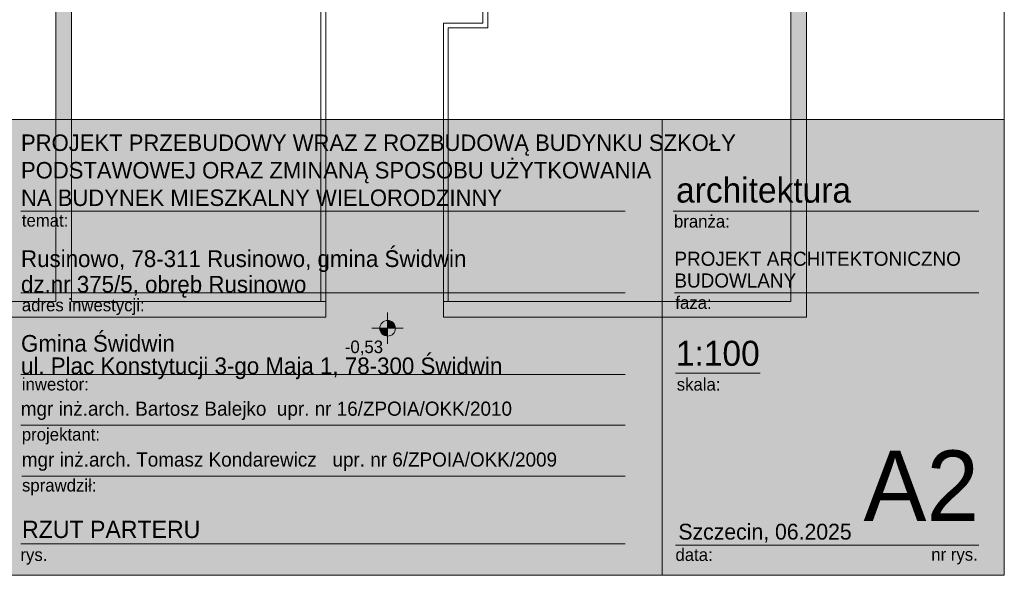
# Model space of a CAD drawing. Extents: x -264238 to -24649, y 31125 to 167795.
# Tile 161 of 256: x -173253 to -160702, y 48845 to 55928. Entities that reach past the tile are written whole.
import ezdxf

# ---------------------------------------------------------------- set-up
doc = ezdxf.new("R2010")
doc.units = 0
doc.header["$MEASUREMENT"] = 0
doc.layers.add('Arch kolorystyka_Nr_Pióra__81', color=7, linetype='Continuous', lineweight=9, true_color=0x5d5d5d)
for name, color, linetype, lineweight in [('Arch schody_Nr_Pióra__21', 7, 'Continuous', 9), ('ARCH TABELA_Nr_Pióra__1', 7, 'Continuous', 25), ('ARCH TABELA_Nr_Pióra__21', 7, 'Continuous', 9), ('ARCH TABELA_Nr_Pióra__7', 7, 'Continuous', 13), ('arch wypelnienia_Nr_Pióra__19', 255, 'Continuous', 13), ('INWENT RZĘDNE_Nr_Pióra__21', 7, 'Continuous', 9)]:
    doc.layers.add(name, color=color, linetype=linetype, lineweight=lineweight)
doc.layers.add('INWENT RZĘDNE', color=7, linetype='Continuous')
doc.styles.add('GENERATED_STYLE_10', font='txt')
doc.styles.add('GENERATED_STYLE_12', font='txt')
doc.styles.add('GENERATED_STYLE_2', font='txt')
doc.styles.add('GENERATED_STYLE_5', font='txt')

# ---------------------------------------------------------------- blocks, each defined once
blk = doc.blocks.new('Koty wysokościowe_42', base_point=(-168563, 51994))
at = {"layer": 'INWENT RZĘDNE_Nr_Pióra__21', "linetype": 'Continuous'}
for points in [[(-168563, 51994), (-168463, 51994), (-168470, 52032), (-168492, 52065), (-168525, 52086), (-168563, 52094)], [(-168563, 51994), (-168663, 51994), (-168655, 51956), (-168634, 51923), (-168601, 51902), (-168563, 51894)]]:
    blk.add_hatch(color=256, dxfattribs=at).paths.add_polyline_path(points, flags=0)
for p, q in [((-168563, 51794), (-168563, 52194)), ((-168763, 51994), (-168363, 51994))]:
    blk.add_line(p, q, dxfattribs=at)
blk.add_circle((-168563, 51994), 100, dxfattribs=at)
at = {"layer": 'INWENT RZĘDNE_Nr_Pióra__21', "insert": (-169109, 51648), "char_height": 160, "attachment_point": 7, "style": 'GENERATED_STYLE_2'}
blk.add_mtext('{-0,53}', dxfattribs=at)

msp = doc.modelspace()

# ---------------------------------------------------------------- hatches: boundary and pattern name
at = {"layer": 'Arch kolorystyka_Nr_Pióra__81', "linetype": 'Continuous', "lineweight": 0, "true_color": 0x454545}
for points in [[(-172792.4, 54656), (-172592.4, 54656), (-172592.4, 59784.9), (-172792.4, 59784.9)], [(-163222.4, 54656), (-163422.4, 54656), (-163422.4, 59484.9), (-163222.4, 59484.9)]]:
    msp.add_hatch(color=250, dxfattribs=at).paths.add_polyline_path(points, flags=0)
at = {"layer": 'arch wypelnienia_Nr_Pióra__19', "linetype": 'Continuous'}
msp.add_hatch(color=256, dxfattribs=at).paths.add_polyline_path([(-160702.4, 48844.9), (-190402.4, 48844.9), (-190402.4, 54656), (-160702.4, 54656)], flags=0)

# ---------------------------------------------------------------- linework, layer by layer
at = {"layer": 'Arch schody_Nr_Pióra__21', "linetype": 'Continuous'}
for p, q in [((-172792.4, 59784.9), (-172792.4, 52334.9)), ((-172592.4, 59784.9), (-172592.4, 52334.9)), ((-163422.4, 59484.9), (-163422.4, 52334.9)), ((-163222.4, 59484.9), (-163222.4, 52134.9)), ((-169412.4, 57084.8), (-169412.4, 52334.9)), ((-169352.4, 57084.8), (-169352.4, 52334.9)), ((-167347.4, 57084.8), (-167347.4, 55884.8)), ((-167287.4, 55824.8), (-167287.4, 57084.8)), ((-167852.4, 52334.9), (-167852.4, 55884.8)), ((-167347.4, 55884.8), (-167852.4, 55884.8)), ((-167792.4, 52334.9), (-167792.4, 55824.8)), ((-167287.4, 55824.8), (-167792.4, 55824.8)), ((-176772.4, 52334.9), (-172792.4, 52334.9)), ((-172592.4, 52334.9), (-169352.4, 52334.9)), ((-169352.4, 52334.9), (-169352.4, 52134.9)), ((-167852.4, 52334.9), (-167852.4, 52134.9)), ((-167852.4, 52334.9), (-163422.4, 52334.9)), ((-176772.4, 52134.9), (-169352.4, 52134.9)), ((-167852.4, 52134.9), (-163222.4, 52134.9))]:
    msp.add_line(p, q, dxfattribs=at)
at = {"layer": 'ARCH TABELA_Nr_Pióra__21', "linetype": 'Continuous'}
for p, q in [((-160702.4, 77294.9), (-160702.4, 48844.9)), ((-178202.4, 54656), (-160702.4, 54656)), ((-165064.1, 54656), (-165064.1, 48844.9)), ((-160702.4, 54656), (-160702.4, 48844.9)), ((-173236.5, 53486), (-165536.7, 53486)), ((-164924.8, 53486), (-161025.4, 53486)), ((-173236.5, 52446), (-165536.7, 52446)), ((-164907.3, 52446), (-161025.4, 52446)), ((-173236.5, 51406), (-165536.7, 51406)), ((-164895.5, 51423.4), (-163815.9, 51423.4)), ((-173236.5, 50757.5), (-165536.7, 50757.5)), ((-173225.8, 50108.9), (-165536.7, 50108.9)), ((-173236.5, 49244.9), (-165536.7, 49244.9)), ((-164895.5, 49227.3), (-162613.7, 49227.3)), ((-162613.7, 49227.3), (-161025.4, 49227.3)), ((-160702.4, 48844.9), (-201452.4, 48844.9)), ((-160702.4, 48844.9), (-173308.8, 48844.9))]:
    msp.add_line(p, q, dxfattribs=at)

# ---------------------------------------------------------------- block references
at = {"layer": 'INWENT RZĘDNE'}
msp.add_blockref('Koty wysokościowe_42', (-168562.9, 51994), dxfattribs=at)

# ---------------------------------------------------------------- texts
at = {"layer": 'ARCH TABELA_Nr_Pióra__1', "linetype": 'Continuous', "insert": (-173236.5, 53550.3), "char_height": 210, "attachment_point": 7, "line_spacing_factor": 1.001884, "style": 'GENERATED_STYLE_5'}
msp.add_mtext('{\\pt22543.3;PROJEKT PRZEBUDOWY WRAZ Z ROZBUDOWĄ BUDYNKU SZKOŁY \\P\\pt22543.3;PODSTAWOWEJ ORAZ ZMINANĄ SPOSOBU UŻYTKOWANIA \\P\\pt22543.3;NA BUDYNEK MIESZKALNY WIELORODZINNY}', dxfattribs=at)
at = {"layer": 'ARCH TABELA_Nr_Pióra__1', "linetype": 'Continuous', "insert": (-173222.8, 49540.3), "char_height": 220, "attachment_point": 1, "style": 'GENERATED_STYLE_12'}
msp.add_mtext('{RZUT PARTERU}', dxfattribs=at)
at = {"layer": 'ARCH TABELA_Nr_Pióra__21', "linetype": 'Continuous', "insert": (-173236.5, 51344.7), "char_height": 212.766, "attachment_point": 7, "line_spacing_factor": 0.807442, "style": 'GENERATED_STYLE_10'}
msp.add_mtext('{Gmina Świdwin\\Pul. Plac Konstytucji 3-go Maja 1, 78-300 Świdwin}', dxfattribs=at)
at = {"layer": 'ARCH TABELA_Nr_Pióra__7', "linetype": 'Continuous', "style": 'GENERATED_STYLE_10'}
for s, insert, char_height, attachment_point in [('{architektura}', (-164886.1, 53915.7), 319.16, 1), ('{branża:}', (-164913, 53437.3), 159.58, 1), ('{temat:}', (-173225.8, 53449.5), 159.58, 1), ('{adres inwestycji:}', (-173225.8, 52369.9), 159.58, 1), ('{faza:}', (-164895.5, 52401), 159.58, 1), ('{1:100}', (-164888.2, 51834.6), 319.16, 1), ('{inwestor:}', (-173225.8, 51361), 159.58, 1), ('{skala:}', (-164877.8, 51359.1), 159.58, 1), ('{mgr inż.arch. Bartosz Balejko  upr. nr 16/ZPOIA/OKK/2010}', (-173238.8, 51059.3), 180, 1), ('{projektant:}', (-173225.8, 50721), 159.58, 1), ('{mgr inż.arch. Tomasz Kondarewicz   upr. nr 6/ZPOIA/OKK/2009}', (-173225.8, 50410.8), 180, 1), ('{A2}', (-161025.4, 50435.8), 900, 3), ('{sprawdził:}', (-173223.7, 50072.4), 159.58, 1), ('{Szczecin, 06.2025}', (-164856.8, 49502.2), 202.128, 1), ('{data:}', (-164894.1, 49187.7), 159.58, 1), ('{rys.}', (-173243.8, 49187.7), 159.58, 1), ('{nr rys.}', (-161633.4, 49190.8), 159.58, 1)]:
    msp.add_mtext(s, dxfattribs=dict(at, insert=insert, char_height=char_height, attachment_point=attachment_point))
for s, insert, char_height, attachment_point, line_spacing_factor in [('{Rusinowo, 78-311 Rusinowo, gmina Świdwin \\Pdz.nr 375/5, obręb Rusinowo}', (-173236.5, 52384.7), 212.766, 7, 0.918867), ('{PROJEKT ARCHITEKTONICZNO\\PBUDOWLANY}', (-164907.3, 52970.6), 180, 1, 0.923713)]:
    msp.add_mtext(s, dxfattribs=dict(at, insert=insert, char_height=char_height, attachment_point=attachment_point, line_spacing_factor=line_spacing_factor))

doc.saveas('drawing.dxf')
